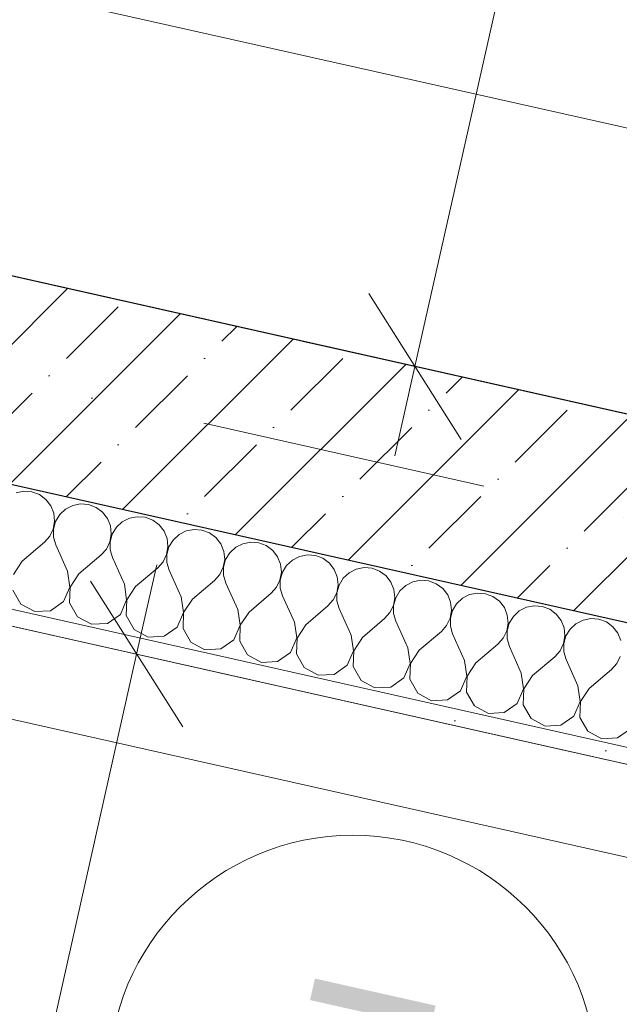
# Model space of a CAD drawing. Header units: millimetres. Extents: x -7213913 to -6930487, y 6129472 to 6353620.
# Tile 255 of 256: x -7182894 to -7182157, y 6181722 to 6182933. Entities that reach past the tile are written whole.
import ezdxf
from ezdxf.enums import TextEntityAlignment as Align

# ---------------------------------------------------------------- set-up
doc = ezdxf.new("R2010")
doc.units = ezdxf.units.MM
doc.header["$MEASUREMENT"] = 0
doc.linetypes.add('Штрихпунктирная', pattern=[670.277762, 352.777767, -176.388884, 0, -141.111112])
for name, color, linetype in [('S - квартира_помещение.АР', 7, 'Continuous'), ('S - МОП.АР', 7, 'Continuous'), ('АР-Отметки высот.АР', 7, 'Continuous'), ('АР-Стены_внешние_.АР', 7, 'Continuous'), ('АР-Чертеж-Оси_Осевые размеры.АР', 7, 'Continuous'), ('АР-Чертеж-Размеры.АР', 7, 'Continuous')]:
    doc.layers.add(name, color=color, linetype=linetype)
for name, color, linetype, lineweight in [('S - квартира_помещение.АР_Ном._пера__2', 8, 'Continuous', 15), ('S - МОП.АР_Ном._пера__2', 8, 'Continuous', 15), ('АР-Отметки высот.АР_Ном._пера__120', 7, 'Continuous', 0), ('АР-Стены_внешние_.АР_Ном._пера__1', 7, 'Continuous', 0), ('АР-Чертеж-Оси_Осевые размеры.АР_Ном._пера__120', 7, 'Continuous', 0), ('АР-Чертеж-Размеры.АР_Ном._пера__1', 7, 'Continuous', 0), ('Паспорта Зон Archicad_Ном._пера__1', 7, 'Continuous', 0)]:
    doc.layers.add(name, color=color, linetype=linetype, lineweight=lineweight)
doc.styles.add('РЎР“Р•РќР•Р\xa0Р\x98Р\xa0_РЎРўР\x98Р›Р¬_1', font='txt')
doc.styles.add('РЎР“Р•РќР•Р\xa0Р\x98Р\xa0_РЎРўР\x98Р›Р¬_2', font='calibri.ttf')
doc.styles.add('РЎР“Р•РќР•Р\xa0Р\x98Р\xa0_РЎРўР\x98Р›Р¬_3', font='GOST_Common.ttf')
doc.styles.add('РЎР“Р•РќР•Р\xa0Р\x98Р\xa0_РЎРўР\x98Р›Р¬_5', font='GOTHIC.TTF')
doc.dimstyles.new('СГЕНЕРИР_СТИЛЬ__3', dxfattribs={"dimtxt": 129.999995, "dimasz": 142.5, "dimexe": 0.18, "dimexo": 300000, "dimgap": 0, "dimtad": 1, "dimdec": 0, "dimzin": 0, "dimdsep": 46, "dimtxsty": 'РЎР“Р•РќР•Р\xa0Р\x98Р\xa0_РЎРўР\x98Р›Р¬_3', "dimblk": 'ARROWHEAD_6', "dimblk1": 'ARROWHEAD_6', "dimblk2": 'ARROWHEAD_6', "dimcen": 0.09, "dimclrd": 7, "dimclre": 7, "dimclrt": 7, "dimazin": 0, "dimtfac": 1, "dimtdec": 4, "dimtmove": 0, "dimatfit": 3, "dimfxl": 1, "dimtolj": 1, "dimtzin": 0, "dimarcsym": 0})
doc.dimstyles.new('СГЕНЕРИР_СТИЛЬ__4', dxfattribs={"dimtxt": 200, "dimasz": 142.5, "dimexe": 0.18, "dimexo": 0.0625, "dimgap": 0, "dimtad": 1, "dimdec": 0, "dimzin": 0, "dimdsep": 46, "dimtxsty": 'РЎР“Р•РќР•Р\xa0Р\x98Р\xa0_РЎРўР\x98Р›Р¬_3', "dimblk": 'ARROWHEAD_6', "dimblk1": 'ARROWHEAD_6', "dimblk2": 'ARROWHEAD_6', "dimcen": 0.09, "dimse1": 1, "dimse2": 1, "dimclrd": 7, "dimclre": 7, "dimclrt": 7, "dimazin": 0, "dimtfac": 1, "dimtdec": 4, "dimtmove": 2, "dimatfit": 3, "dimfxl": 1, "dimtolj": 1, "dimtzin": 0, "dimarcsym": 0})
doc.dimstyles.new('СГЕНЕРИР_СТИЛЬ__5', dxfattribs={"dimtxt": 200, "dimasz": 142.5, "dimexe": 0.18, "dimexo": 0.0625, "dimgap": 0, "dimtad": 1, "dimdec": 0, "dimzin": 0, "dimdsep": 46, "dimtxsty": 'РЎР“Р•РќР•Р\xa0Р\x98Р\xa0_РЎРўР\x98Р›Р¬_3', "dimblk": 'ARROWHEAD_6', "dimblk1": 'ARROWHEAD_6', "dimblk2": 'ARROWHEAD_6', "dimcen": 0.09, "dimse1": 1, "dimse2": 1, "dimclrd": 7, "dimclre": 7, "dimclrt": 7, "dimazin": 0, "dimtfac": 1, "dimtdec": 4, "dimtmove": 0, "dimatfit": 3, "dimfxl": 1, "dimtolj": 1, "dimtzin": 0, "dimarcsym": 0})

# ---------------------------------------------------------------- blocks, each defined once
blk = doc.blocks.new('Кухня-столовая_1_22_1', base_point=(-7184516.6, 6185420.6))
at = {"layer": 'S - квартира_помещение.АР_Ном._пера__2', "color": 8, "linetype": 'Continuous', "lineweight": 15, "flags": 128}
blk.add_lwpolyline([(-7187962.1, 6183753.6), (-7183618.6, 6182778), (-7181682.8, 6182343.2), (-7181589.7, 6182322.3), (-7180829.1, 6184357), (-7180662, 6184803.9), (-7180628.9, 6185196.7), (-7184598.7, 6186088.3), (-7184345.6, 6187215), (-7185272.6, 6187423.1), (-7185404, 6186837.7), (-7187179.8, 6187236.6)], close=True, dxfattribs=at)
at = {"layer": 'Паспорта Зон Archicad_Ном._пера__1', "color": 7, "lineweight": 0, "style": 'РЎР“Р•РќР•Р\xa0Р\x98Р\xa0_РЎРўР\x98Р›Р¬_1'}
blk.add_attdef('ROOM_NUMBER', text='', height=250, rotation=347.3417, dxfattribs=at).set_placement((-7184528.8, 6184465.9), align=Align.MIDDLE_CENTER)
at = {"layer": 'Паспорта Зон Archicad_Ном._пера__1', "color": 7, "lineweight": 0, "style": 'РЎР“Р•РќР•Р\xa0Р\x98Р\xa0_РЎРўР\x98Р›Р¬_2'}
blk.add_attdef('ROOM_AREA', text='', height=200, rotation=347.3417, dxfattribs=at).set_placement((-7183694.1, 6181651.6), align=Align.MIDDLE_RIGHT)
blk = doc.blocks.new('Техническая лоджия_7_49_1', base_point=(-7182433.9, 6182354.9))
at = {"layer": 'S - МОП.АР_Ном._пера__2', "color": 8, "linetype": 'Continuous', "lineweight": 15, "flags": 128}
blk.add_lwpolyline([(-7183887.9, 6182408), (-7184405.1, 6180105.4), (-7183009.8, 6179792), (-7182162.2, 6179601.7), (-7182022.6, 6181163.1), (-7181737.8, 6181925.1), (-7182229.2, 6182035.5)], close=True, dxfattribs=at)
at = {"layer": 'Паспорта Зон Archicad_Ном._пера__1', "color": 7, "linetype": 'Continuous', "lineweight": 0}
blk.add_circle((-7182485, 6181629.8), 300, dxfattribs=at)
at = {"layer": 'Паспорта Зон Archicad_Ном._пера__1', "color": 7, "lineweight": 0, "style": 'РЎР“Р•РќР•Р\xa0Р\x98Р\xa0_РЎРўР\x98Р›Р¬_1'}
blk.add_attdef('ROOM_NUMBER', text='', height=250, rotation=347.3417, dxfattribs=at).set_placement((-7182485, 6181615.1), align=Align.MIDDLE_CENTER)
at = {"layer": 'Паспорта Зон Archicad_Ном._пера__1', "color": 7, "lineweight": 0, "style": 'РЎР“Р•РќР•Р\xa0Р\x98Р\xa0_РЎРўР\x98Р›Р¬_2'}
blk.add_attdef('ROOM_AREA', text='', height=200, rotation=347.3417, dxfattribs=at).set_placement((-7182295.7, 6181115.8), align=Align.MIDDLE_RIGHT)
blk = doc.blocks.new('*X413', base_point=(-6566190.3, 6562677.8))
at = {"layer": 'АР-Стены_внешние_.АР_Ном._пера__1', "color": 7, "linetype": 'Continuous', "lineweight": 0}
for p, q in [((-7182889.3, 6182352.9), (-7182898.9, 6182351)), ((-7182879.4, 6182352.1), (-7182889.3, 6182352.9)), ((-7182870.2, 6182348.7), (-7182879.4, 6182352.1)), ((-7182862.3, 6182342.8), (-7182870.2, 6182348.7)), ((-7182856.3, 6182335), (-7182862.3, 6182342.8)), ((-7182829.2, 6182335.4), (-7182838, 6182330.9)), ((-7182819.6, 6182337.3), (-7182829.2, 6182335.4)), ((-7182809.8, 6182336.5), (-7182819.6, 6182337.3)), ((-7182800.5, 6182333), (-7182809.8, 6182336.5)), ((-7182852.6, 6182325.9), (-7182856.3, 6182335)), ((-7182851.6, 6182316.1), (-7182852.6, 6182325.9)), ((-7182845.2, 6182324.2), (-7182850.4, 6182315.8)), ((-7182838, 6182330.9), (-7182845.2, 6182324.2)), ((-7182792.6, 6182327.2), (-7182800.5, 6182333)), ((-7182786.6, 6182319.4), (-7182792.6, 6182327.2)), ((-7182853.3, 6182306.4), (-7182851.6, 6182316.1)), ((-7182850.4, 6182315.8), (-7182853, 6182306.3)), ((-7182782.9, 6182310.2), (-7182786.6, 6182319.4)), ((-7182768.3, 6182315.3), (-7182775.6, 6182308.6)), ((-7182759.6, 6182319.7), (-7182768.3, 6182315.3)), ((-7182749.9, 6182321.6), (-7182759.6, 6182319.7)), ((-7182740.1, 6182320.8), (-7182749.9, 6182321.6)), ((-7182730.8, 6182317.4), (-7182740.1, 6182320.8)), ((-7182722.9, 6182311.5), (-7182730.8, 6182317.4)), ((-7182716.9, 6182303.7), (-7182722.9, 6182311.5)), ((-7182857.6, 6182297.5), (-7182853.3, 6182306.4)), ((-7182853, 6182306.3), (-7182852.9, 6182296.4)), ((-7182783.6, 6182290.7), (-7182781.9, 6182300.4)), ((-7182780.7, 6182300.1), (-7182783.3, 6182290.6)), ((-7182781.9, 6182300.4), (-7182782.9, 6182310.2)), ((-7182775.6, 6182308.6), (-7182780.7, 6182300.1)), ((-7182713.2, 6182294.6), (-7182716.9, 6182303.7)), ((-7182698.6, 6182299.6), (-7182705.9, 6182292.9)), ((-7182689.9, 6182304.1), (-7182698.6, 6182299.6)), ((-7182680.2, 6182306), (-7182689.9, 6182304.1)), ((-7182670.4, 6182305.2), (-7182680.2, 6182306)), ((-7182661.1, 6182301.7), (-7182670.4, 6182305.2)), ((-7182653.2, 6182295.8), (-7182661.1, 6182301.7)), ((-7182891.3, 6182266.9), (-7182864.1, 6182290.1)), ((-7182864.1, 6182290.1), (-7182857.6, 6182297.5)), ((-7182852.9, 6182296.4), (-7182850.2, 6182287)), ((-7182835.5, 6182254.4), (-7182850.2, 6182287)), ((-7182787.9, 6182281.8), (-7182783.6, 6182290.7)), ((-7182783.3, 6182290.6), (-7182783.2, 6182280.8)), ((-7182712.2, 6182284.8), (-7182713.2, 6182294.6)), ((-7182705.9, 6182292.9), (-7182711, 6182284.5)), ((-7182647.2, 6182288.1), (-7182653.2, 6182295.8)), ((-7182643.5, 6182278.9), (-7182647.2, 6182288.1)), ((-7182620.2, 6182288.4), (-7182628.9, 6182284)), ((-7182610.5, 6182290.3), (-7182620.2, 6182288.4)), ((-7182600.7, 6182289.5), (-7182610.5, 6182290.3)), ((-7182591.5, 6182286), (-7182600.7, 6182289.5)), ((-7182794.4, 6182274.5), (-7182787.9, 6182281.8)), ((-7182783.2, 6182280.8), (-7182780.5, 6182271.3)), ((-7182718.2, 6182266.2), (-7182713.9, 6182275)), ((-7182713.9, 6182275), (-7182712.2, 6182284.8)), ((-7182711, 6182284.5), (-7182713.6, 6182275)), ((-7182713.6, 6182275), (-7182713.5, 6182265.1)), ((-7182642.5, 6182269.1), (-7182643.5, 6182278.9)), ((-7182636.2, 6182277.3), (-7182641.3, 6182268.8)), ((-7182628.9, 6182284), (-7182636.2, 6182277.3)), ((-7182583.5, 6182280.2), (-7182591.5, 6182286)), ((-7182577.5, 6182272.4), (-7182583.5, 6182280.2)), ((-7182891.3, 6182266.9), (-7182902.1, 6182250.7)), ((-7182821.6, 6182251.3), (-7182794.4, 6182274.5)), ((-7182765.8, 6182238.8), (-7182780.5, 6182271.3)), ((-7182724.7, 6182258.8), (-7182718.2, 6182266.2)), ((-7182713.5, 6182265.1), (-7182710.8, 6182255.7)), ((-7182644.2, 6182259.4), (-7182642.5, 6182269.1)), ((-7182641.3, 6182268.8), (-7182643.9, 6182259.3)), ((-7182573.8, 6182263.3), (-7182577.5, 6182272.4)), ((-7182572.8, 6182253.5), (-7182573.8, 6182263.3)), ((-7182559.3, 6182268.3), (-7182566.5, 6182261.6)), ((-7182550.5, 6182272.8), (-7182559.3, 6182268.3)), ((-7182540.8, 6182274.7), (-7182550.5, 6182272.8)), ((-7182531, 6182273.9), (-7182540.8, 6182274.7)), ((-7182521.8, 6182270.4), (-7182531, 6182273.9)), ((-7182513.8, 6182264.5), (-7182521.8, 6182270.4)), ((-7182507.8, 6182256.7), (-7182513.8, 6182264.5)), ((-7182832.7, 6182235.1), (-7182835.5, 6182254.4)), ((-7182821.6, 6182251.3), (-7182832.4, 6182235)), ((-7182751.9, 6182235.6), (-7182724.7, 6182258.8)), ((-7182696.1, 6182223.1), (-7182710.8, 6182255.7)), ((-7182648.5, 6182250.5), (-7182644.2, 6182259.4)), ((-7182643.9, 6182259.3), (-7182643.8, 6182249.5)), ((-7182574.5, 6182243.7), (-7182572.8, 6182253.5)), ((-7182571.6, 6182253.2), (-7182574.2, 6182243.7)), ((-7182566.5, 6182261.6), (-7182571.6, 6182253.2)), ((-7182504.1, 6182247.6), (-7182507.8, 6182256.7)), ((-7182489.6, 6182252.6), (-7182496.8, 6182245.9)), ((-7182480.8, 6182257.1), (-7182489.6, 6182252.6)), ((-7182471.1, 6182259), (-7182480.8, 6182257.1)), ((-7182461.3, 6182258.2), (-7182471.1, 6182259)), ((-7182452.1, 6182254.7), (-7182461.3, 6182258.2)), ((-7182444.1, 6182248.9), (-7182452.1, 6182254.7)), ((-7182763, 6182219.4), (-7182765.8, 6182238.8)), ((-7182682.2, 6182220), (-7182655, 6182243.2)), ((-7182655, 6182243.2), (-7182648.5, 6182250.5)), ((-7182643.8, 6182249.5), (-7182641.1, 6182240)), ((-7182626.4, 6182207.4), (-7182641.1, 6182240)), ((-7182578.8, 6182234.9), (-7182574.5, 6182243.7)), ((-7182574.2, 6182243.7), (-7182574.1, 6182233.8)), ((-7182503.1, 6182237.8), (-7182504.1, 6182247.6)), ((-7182496.8, 6182245.9), (-7182501.9, 6182237.5)), ((-7182438.1, 6182241.1), (-7182444.1, 6182248.9)), ((-7182434.5, 6182231.9), (-7182438.1, 6182241.1)), ((-7182411.1, 6182241.5), (-7182419.9, 6182237)), ((-7182401.4, 6182243.4), (-7182411.1, 6182241.5)), ((-7182391.6, 6182242.6), (-7182401.4, 6182243.4)), ((-7182382.4, 6182239.1), (-7182391.6, 6182242.6)), ((-7182374.4, 6182233.2), (-7182382.4, 6182239.1)), ((-7182902.7, 6182231.2), (-7182893.1, 6182214.2)), ((-7182840.4, 6182217.2), (-7182832.7, 6182235.1)), ((-7182832.4, 6182235), (-7182833.1, 6182215.5)), ((-7182751.9, 6182235.6), (-7182762.7, 6182219.4)), ((-7182612.5, 6182204.3), (-7182585.3, 6182227.5)), ((-7182585.3, 6182227.5), (-7182578.8, 6182234.9)), ((-7182574.1, 6182233.8), (-7182571.4, 6182224.4)), ((-7182509.1, 6182219.2), (-7182504.8, 6182228.1)), ((-7182504.8, 6182228.1), (-7182503.1, 6182237.8)), ((-7182501.9, 6182237.5), (-7182504.5, 6182228)), ((-7182504.5, 6182228), (-7182504.5, 6182218.2)), ((-7182433.4, 6182222.1), (-7182434.5, 6182231.9)), ((-7182427.1, 6182230.3), (-7182432.2, 6182221.9)), ((-7182419.9, 6182237), (-7182427.1, 6182230.3)), ((-7182368.4, 6182225.4), (-7182374.4, 6182233.2)), ((-7182331.7, 6182227.7), (-7182341.4, 6182225.8)), ((-7182321.9, 6182226.9), (-7182331.7, 6182227.7)), ((-7182312.7, 6182223.4), (-7182321.9, 6182226.9)), ((-7182856.4, 6182206), (-7182840.4, 6182217.2)), ((-7182833.1, 6182215.5), (-7182823.4, 6182198.6)), ((-7182770.7, 6182201.5), (-7182763, 6182219.4)), ((-7182762.7, 6182219.4), (-7182763.4, 6182199.9)), ((-7182693.3, 6182203.8), (-7182696.1, 6182223.1)), ((-7182682.2, 6182220), (-7182693, 6182203.7)), ((-7182556.7, 6182191.8), (-7182571.4, 6182224.4)), ((-7182515.6, 6182211.8), (-7182509.1, 6182219.2)), ((-7182504.5, 6182218.2), (-7182501.7, 6182208.7)), ((-7182435.1, 6182212.4), (-7182433.4, 6182222.1)), ((-7182432.2, 6182221.9), (-7182434.8, 6182212.4)), ((-7182364.8, 6182216.3), (-7182368.4, 6182225.4)), ((-7182363.7, 6182206.5), (-7182364.8, 6182216.3)), ((-7182357.4, 6182214.6), (-7182362.5, 6182206.2)), ((-7182350.2, 6182221.3), (-7182357.4, 6182214.6)), ((-7182341.4, 6182225.8), (-7182350.2, 6182221.3)), ((-7182304.8, 6182217.6), (-7182312.7, 6182223.4)), ((-7182298.7, 6182209.8), (-7182304.8, 6182217.6)), ((-7182893.1, 6182214.2), (-7182875.9, 6182204.9)), ((-7182875.9, 6182204.9), (-7182856.4, 6182206)), ((-7182701, 6182185.9), (-7182693.3, 6182203.8)), ((-7182693, 6182203.7), (-7182693.7, 6182184.2)), ((-7182623.6, 6182188.1), (-7182626.4, 6182207.4)), ((-7182612.5, 6182204.3), (-7182623.3, 6182188.1)), ((-7182542.8, 6182188.7), (-7182515.6, 6182211.8)), ((-7182487, 6182176.1), (-7182501.7, 6182208.7)), ((-7182445.9, 6182196.2), (-7182439.4, 6182203.6)), ((-7182439.4, 6182203.6), (-7182435.1, 6182212.4)), ((-7182434.8, 6182212.4), (-7182434.8, 6182202.5)), ((-7182434.8, 6182202.5), (-7182432, 6182193.1)), ((-7182365.4, 6182196.8), (-7182363.7, 6182206.5)), ((-7182362.5, 6182206.2), (-7182365.1, 6182196.7)), ((-7182295.1, 6182200.6), (-7182298.7, 6182209.8)), ((-7182280.5, 6182205.7), (-7182287.7, 6182199)), ((-7182271.7, 6182210.2), (-7182280.5, 6182205.7)), ((-7182262, 6182212.1), (-7182271.7, 6182210.2)), ((-7182252.2, 6182211.3), (-7182262, 6182212.1)), ((-7182243, 6182207.8), (-7182252.2, 6182211.3)), ((-7182235.1, 6182201.9), (-7182243, 6182207.8)), ((-7182823.4, 6182198.6), (-7182806.2, 6182189.3)), ((-7182806.2, 6182189.3), (-7182786.7, 6182190.3)), ((-7182786.7, 6182190.3), (-7182770.7, 6182201.5)), ((-7182763.4, 6182199.9), (-7182753.7, 6182182.9)), ((-7182553.9, 6182172.5), (-7182556.7, 6182191.8)), ((-7182473.1, 6182173), (-7182445.9, 6182196.2)), ((-7182417.4, 6182160.5), (-7182432, 6182193.1)), ((-7182369.7, 6182187.9), (-7182365.4, 6182196.8)), ((-7182365.1, 6182196.7), (-7182365.1, 6182186.9)), ((-7182295.7, 6182181.1), (-7182294, 6182190.8)), ((-7182292.8, 6182190.6), (-7182295.4, 6182181.1)), ((-7182294, 6182190.8), (-7182295.1, 6182200.6)), ((-7182287.7, 6182199), (-7182292.8, 6182190.6)), ((-7182229, 6182194.1), (-7182235.1, 6182201.9)), ((-7182225.4, 6182185), (-7182229, 6182194.1)), ((-7182210.8, 6182190), (-7182218, 6182183.3)), ((-7182202, 6182194.5), (-7182210.8, 6182190)), ((-7182192.3, 6182196.4), (-7182202, 6182194.5)), ((-7182182.5, 6182195.6), (-7182192.3, 6182196.4)), ((-7182173.3, 6182192.1), (-7182182.5, 6182195.6)), ((-7182165.4, 6182186.3), (-7182173.3, 6182192.1)), ((-7182753.7, 6182182.9), (-7182736.5, 6182173.6)), ((-7182717, 6182174.7), (-7182701, 6182185.9)), ((-7182693.7, 6182184.2), (-7182684, 6182167.3)), ((-7182631.3, 6182170.2), (-7182623.6, 6182188.1)), ((-7182623.3, 6182188.1), (-7182624, 6182168.6)), ((-7182542.8, 6182188.7), (-7182553.6, 6182172.4)), ((-7182403.4, 6182157.4), (-7182376.2, 6182180.5)), ((-7182376.2, 6182180.5), (-7182369.7, 6182187.9)), ((-7182365.1, 6182186.9), (-7182362.3, 6182177.4)), ((-7182300, 6182172.3), (-7182295.7, 6182181.1)), ((-7182295.4, 6182181.1), (-7182295.4, 6182171.2)), ((-7182224.3, 6182175.2), (-7182225.4, 6182185)), ((-7182218, 6182183.3), (-7182223.1, 6182174.9)), ((-7182159.3, 6182178.5), (-7182165.4, 6182186.3)), ((-7182155.7, 6182169.3), (-7182159.3, 6182178.5)), ((-7182736.5, 6182173.6), (-7182717, 6182174.7)), ((-7182684, 6182167.3), (-7182666.8, 6182158)), ((-7182647.3, 6182159), (-7182631.3, 6182170.2)), ((-7182624, 6182168.6), (-7182614.3, 6182151.6)), ((-7182561.6, 6182154.6), (-7182553.9, 6182172.5)), ((-7182553.6, 6182172.4), (-7182554.3, 6182152.9)), ((-7182484.2, 6182156.8), (-7182487, 6182176.1)), ((-7182473.1, 6182173), (-7182483.9, 6182156.8)), ((-7182347.7, 6182144.8), (-7182362.3, 6182177.4)), ((-7182306.6, 6182164.9), (-7182300, 6182172.3)), ((-7182295.4, 6182171.2), (-7182292.6, 6182161.8)), ((-7182226, 6182165.5), (-7182224.3, 6182175.2)), ((-7182223.1, 6182174.9), (-7182225.8, 6182165.4)), ((-7182666.8, 6182158), (-7182647.3, 6182159)), ((-7182577.6, 6182143.4), (-7182561.6, 6182154.6)), ((-7182491.9, 6182138.9), (-7182484.2, 6182156.8)), ((-7182483.9, 6182156.8), (-7182484.6, 6182137.3)), ((-7182414.5, 6182141.2), (-7182417.4, 6182160.5)), ((-7182403.4, 6182157.4), (-7182414.2, 6182141.1)), ((-7182333.7, 6182141.7), (-7182306.6, 6182164.9)), ((-7182278, 6182129.2), (-7182292.6, 6182161.8)), ((-7182236.9, 6182149.2), (-7182230.3, 6182156.6)), ((-7182230.3, 6182156.6), (-7182226, 6182165.5)), ((-7182225.8, 6182165.4), (-7182225.7, 6182155.6)), ((-7182225.7, 6182155.6), (-7182222.9, 6182146.1)), ((-7182614.3, 6182151.6), (-7182597.1, 6182142.3)), ((-7182597.1, 6182142.3), (-7182577.6, 6182143.4)), ((-7182554.3, 6182152.9), (-7182544.6, 6182136)), ((-7182344.8, 6182125.5), (-7182347.7, 6182144.8)), ((-7182333.7, 6182141.7), (-7182344.5, 6182125.5)), ((-7182264, 6182126.1), (-7182236.9, 6182149.2)), ((-7182208.3, 6182113.5), (-7182222.9, 6182146.1)), ((-7182160.6, 6182141), (-7182156.3, 6182149.8)), ((-7182544.6, 6182136), (-7182527.4, 6182126.7)), ((-7182508, 6182127.7), (-7182491.9, 6182138.9)), ((-7182484.6, 6182137.3), (-7182474.9, 6182120.3)), ((-7182422.3, 6182123.3), (-7182414.5, 6182141.2)), ((-7182414.2, 6182141.1), (-7182414.9, 6182121.6)), ((-7182194.3, 6182110.4), (-7182167.2, 6182133.6)), ((-7182167.2, 6182133.6), (-7182160.6, 6182141)), ((-7182527.4, 6182126.7), (-7182508, 6182127.7)), ((-7182474.9, 6182120.3), (-7182457.8, 6182111)), ((-7182438.3, 6182112.1), (-7182422.3, 6182123.3)), ((-7182414.9, 6182121.6), (-7182405.2, 6182104.7)), ((-7182352.6, 6182107.6), (-7182344.8, 6182125.5)), ((-7182344.5, 6182125.5), (-7182345.2, 6182106)), ((-7182275.1, 6182109.9), (-7182278, 6182129.2)), ((-7182264, 6182126.1), (-7182274.9, 6182109.8)), ((-7182457.8, 6182111), (-7182438.3, 6182112.1)), ((-7182368.6, 6182096.4), (-7182352.6, 6182107.6)), ((-7182345.2, 6182106), (-7182335.5, 6182089)), ((-7182282.9, 6182092), (-7182275.1, 6182109.9)), ((-7182274.9, 6182109.8), (-7182275.5, 6182090.3)), ((-7182205.4, 6182094.2), (-7182208.3, 6182113.5)), ((-7182194.3, 6182110.4), (-7182205.2, 6182094.2)), ((-7182405.2, 6182104.7), (-7182388.1, 6182095.3)), ((-7182388.1, 6182095.3), (-7182368.6, 6182096.4)), ((-7182213.2, 6182076.3), (-7182205.4, 6182094.2)), ((-7182205.2, 6182094.2), (-7182205.8, 6182074.6)), ((-7182335.5, 6182089), (-7182318.4, 6182079.7)), ((-7182298.9, 6182080.8), (-7182282.9, 6182092)), ((-7182275.5, 6182090.3), (-7182265.8, 6182073.4)), ((-7182318.4, 6182079.7), (-7182298.9, 6182080.8)), ((-7182265.8, 6182073.4), (-7182248.7, 6182064)), ((-7182229.2, 6182065.1), (-7182213.2, 6182076.3)), ((-7182205.8, 6182074.6), (-7182196.1, 6182057.7)), ((-7182248.7, 6182064), (-7182229.2, 6182065.1)), ((-7182196.1, 6182057.7), (-7182179, 6182048.4)), ((-7182159.5, 6182049.5), (-7182143.5, 6182060.6)), ((-7182179, 6182048.4), (-7182159.5, 6182049.5))]:
    blk.add_line(p, q, dxfattribs=at)
blk = doc.blocks.new('Стена_122_1', base_point=(-7184111.1, 6182760.5))
at = {"layer": 'АР-Стены_внешние_.АР', "linetype": 'Continuous', "lineweight": 0, "true_color": 0x000000}
h = blk.add_hatch(dxfattribs=at)
h.set_pattern_fill('ЖЕЛЕЗОБЕТОН__PROJECT__0001', color=18, style=0, pattern_type=2)
h.set_pattern_definition([(45, (-6566190.34, 6562677.8), (-84.852814, 84.852814), []), (45, (-6566232.77, 6562720.22), (-84.852814, 84.852814), [90, -30, 0, -30])])
h.paths.add_polyline_path([(-7184016.5, 6182611.2), (-7181700.8, 6182091.1), (-7181646.1, 6182335), (-7183961.8, 6182855.1)])
h = blk.add_hatch(dxfattribs=at)
h.set_pattern_fill('ШТУКАТУРКА__ГИПС_01_0001', color=18, style=0, pattern_type=2)
h.set_pattern_definition([(45, (-6566190.34, 6563027.8), (-111.369318, 111.369318), [0, -105, 0, -157.5]), (110, (-6565840.34, 6563027.8), (148.001588, 53.868173), [0, -77, 0, -133])])
h.paths.add_polyline_path([(-7183887.9, 6182408), (-7181738.1, 6181925.2), (-7181733.7, 6181944.7), (-7183883.5, 6182427.6)])
at = {"layer": 'АР-Стены_внешние_.АР_Ном._пера__1', "color": 7, "linetype": 'Continuous', "lineweight": 30}
blk.add_line((-7184016.5, 6182611.2), (-7181700.8, 6182091.1), dxfattribs=at)
at = {"layer": 'АР-Стены_внешние_.АР_Ном._пера__1', "color": 7, "linetype": 'Continuous', "lineweight": 0}
blk.add_line((-7183903.1, 6182431.9), (-7181733.7, 6181944.7), dxfattribs=at)
at = {"layer": 'АР-Стены_внешние_.АР_Ном._пера__1', "color": 7, "linetype": 'Continuous', "lineweight": 30, "flags": 128}
blk.add_lwpolyline([(-7181646.1, 6182335), (-7184205.7, 6182909.9)], dxfattribs=at)
at = {"layer": 'АР-Стены_внешние_.АР_Ном._пера__1', "color": 7, "linetype": 'Continuous', "lineweight": 0, "flags": 128}
blk.add_lwpolyline([(-7183887.9, 6182408), (-7181738.1, 6181925.2)], dxfattribs=at)
at = {"layer": 'АР-Стены_внешние_.АР', "color": 7, "lineweight": 0}
blk.add_blockref('*X413', (-6566190.3, 6562677.8), dxfattribs=at)
blk = doc.blocks.new('Линия_5_1', base_point=(-7180480.8, 6181528.3))
at = {"layer": 'АР-Отметки высот.АР_Ном._пера__120', "color": 7, "linetype": 'Continuous', "lineweight": 0}
blk.add_line((-7180480.8, 6181528.3), (-7184573.1, 6182447.4), dxfattribs=at)
blk = doc.blocks.new('*D925', base_point=(-6566190.3, 6562677.8))
at = {"layer": 'АР-Чертеж-Размеры.АР_Ном._пера__1', "color": 7, "linetype": 'Continuous', "lineweight": 0, "transparency": 16777216}
for p, q in [((-7181747.9, 6185448), (-7181723.3, 6185557.8)), ((-7181691.2, 6185358.4), (-7181804.7, 6185537.7)), ((-7181610.7, 6185417.2), (-7181885.2, 6185478.9)), ((-7182408.7, 6182506.3), (-7181747.9, 6185448)), ((-7182465.4, 6182595.9), (-7182351.9, 6182416.7)), ((-7182271.4, 6182475.5), (-7182545.9, 6182537.1)), ((-7182433.3, 6182396.5), (-7182408.7, 6182506.3))]:
    blk.add_line(p, q, dxfattribs=at)
at = {"layer": 'АР-Чертеж-Размеры.АР_Ном._пера__1', "color": 7, "lineweight": 0, "transparency": 16777216, "insert": (-7182132.9, 6184126.6), "char_height": 200, "attachment_point": 7, "rotation": 77.3417, "style": 'РЎР“Р•РќР•Р\xa0Р\x98Р\xa0_РЎРўР\x98Р›Р¬_3'}
blk.add_mtext('\\A1;{\\pql;\\fGOST Common|b0|i0|c204|p0;\\W1.000000;3\xa0015}', dxfattribs=at)
blk = doc.blocks.new('ARROWHEAD_6')
at = {"color": 0, "linetype": 'Continuous', "lineweight": 0}
for p, q in [((-0.5, -0.5), (0.5, 0.5)), ((0, 0), (-1, 0))]:
    blk.add_line(p, q, dxfattribs=at)
blk = doc.blocks.new('*D996', base_point=(-6566190.3, 6562677.8))
at = {"layer": 'АР-Чертеж-Размеры.АР_Ном._пера__1', "color": 7, "linetype": 'Continuous', "lineweight": 0, "transparency": 16777216}
for p, q in [((-7182750.7, 6182152.6), (-7182726, 6182262.4)), ((-7182694, 6182063), (-7182807.4, 6182242.2)), ((-7182613.5, 6182121.8), (-7182887.9, 6182183.4)), ((-7183267.9, 6179850), (-7182750.7, 6182152.6)), ((-7183324.6, 6179939.6), (-7183211.1, 6179760.4)), ((-7183130.7, 6179819.2), (-7183405.1, 6179880.8)), ((-7183292.5, 6179740.2), (-7183267.9, 6179850))]:
    blk.add_line(p, q, dxfattribs=at)
at = {"layer": 'АР-Чертеж-Размеры.АР_Ном._пера__1', "color": 7, "lineweight": 0, "transparency": 16777216, "insert": (-7183079.9, 6180805.4), "char_height": 130, "attachment_point": 7, "rotation": 77.3417, "style": 'РЎР“Р•РќР•Р\xa0Р\x98Р\xa0_РЎРўР\x98Р›Р¬_3'}
blk.add_mtext('\\A1;{\\pql;\\fGOST Common|b0|i0|c204|p0;\\W1.000000;2\xa0360}', dxfattribs=at)
blk = doc.blocks.new('*D1143', base_point=(-6566190.3, 6562677.8))
at = {"layer": 'АР-Чертеж-Размеры.АР_Ном._пера__1', "color": 7, "linetype": 'Continuous', "lineweight": 0, "transparency": 16777216}
for p, q in [((-7187886.9, 6184088.3), (-7186111.2, 6183689.5)), ((-7186142, 6183552.3), (-7186080.3, 6183826.7)), ((-7186021.5, 6183746.2), (-7186200.8, 6183632.7)), ((-7186111.2, 6183689.5), (-7181514.5, 6182657.1)), ((-7181545.3, 6182519.9), (-7181483.7, 6182794.3)), ((-7181604.1, 6182600.3), (-7181424.9, 6182713.8)), ((-7181514.5, 6182657.1), (-7181404.7, 6182632.4))]:
    blk.add_line(p, q, dxfattribs=at)
at = {"layer": 'АР-Чертеж-Размеры.АР_Ном._пера__1', "color": 7, "lineweight": 0, "transparency": 16777216, "insert": (-7184084.7, 6183275.3), "char_height": 200, "attachment_point": 7, "rotation": 347.3417, "style": 'РЎР“Р•РќР•Р\xa0Р\x98Р\xa0_РЎРўР\x98Р›Р¬_3'}
blk.add_mtext('\\A1;{\\pql;\\fGOST Common|b0|i0|c204|p0;\\W1.000000;4\xa0711}', dxfattribs=at)
blk = doc.blocks.new('*D1185', base_point=(-6566190.3, 6562677.8))
at = {"layer": 'АР-Чертеж-Размеры.АР_Ном._пера__1', "color": 7, "linetype": 'Continuous', "lineweight": 0, "transparency": 16777216}
for p, q in [((-7184233.5, 6180869.3), (-7184295.2, 6180594.9)), ((-7184174.7, 6180788.8), (-7184353.9, 6180675.3)), ((-7184264.3, 6180732.1), (-7184374.1, 6180756.7)), ((-7182223.3, 6180273.7), (-7184264.3, 6180732.1)), ((-7182192.5, 6180410.9), (-7182254.1, 6180136.5)), ((-7182312.9, 6180216.9), (-7182133.7, 6180330.4)), ((-7182113.6, 6180249), (-7182223.3, 6180273.7))]:
    blk.add_line(p, q, dxfattribs=at)
at = {"layer": 'АР-Чертеж-Размеры.АР_Ном._пера__1', "color": 7, "lineweight": 0, "transparency": 16777216, "insert": (-7183439.8, 6180573.5), "char_height": 130, "attachment_point": 7, "rotation": 347.3417, "style": 'РЎР“Р•РќР•Р\xa0Р\x98Р\xa0_РЎРўР\x98Р›Р¬_3'}
blk.add_mtext('\\A1;{\\pql;\\fGOST Common|b0|i0|c204|p0;\\W1.000000;2\xa0092}', dxfattribs=at)
blk = doc.blocks.new('Стандартный Маркер Сетки[185]_1', base_point=(-7207190.9, 6187944.1))
at = {"layer": 'АР-Чертеж-Оси_Осевые размеры.АР_Ном._пера__120', "color": 7, "linetype": 'Штрихпунктирная', "lineweight": 0}
blk.add_line((-7206215.2, 6187725), (-7182117.1, 6182312.7), dxfattribs=at)
at = {"layer": 'АР-Чертеж-Оси_Осевые размеры.АР_Ном._пера__120', "color": 7, "lineweight": 0, "style": 'РЎР“Р•РќР•Р\xa0Р\x98Р\xa0_РЎРўР\x98Р›Р¬_5'}
blk.add_attdef('AC_MarkerText_1', text='', height=350, rotation=347.3417, dxfattribs=at).set_placement((-7207608.8, 6188234.8), align=Align.TOP_CENTER)
blk = doc.blocks.new('Стандартный Маркер Сетки[210]_1', base_point=(-7207190.9, 6187944.1))
at = {"layer": 'АР-Чертеж-Оси_Осевые размеры.АР_Ном._пера__120', "color": 7, "linetype": 'Штрихпунктирная', "lineweight": 0}
blk.add_line((-7206215.2, 6187725), (-7182117.1, 6182312.7), dxfattribs=at)
at = {"layer": 'АР-Чертеж-Оси_Осевые размеры.АР_Ном._пера__120', "color": 7, "lineweight": 0, "style": 'РЎР“Р•РќР•Р\xa0Р\x98Р\xa0_РЎРўР\x98Р›Р¬_5'}
blk.add_attdef('AC_MarkerText_1', text='', height=350, rotation=347.3417, dxfattribs=at).set_placement((-7207608.8, 6188234.8), align=Align.TOP_CENTER)

msp = doc.modelspace()

# ---------------------------------------------------------------- linework, layer by layer
at = {"layer": 'S - квартира_помещение.АР', "color": 254, "linetype": 'Continuous', "lineweight": 0, "true_color": 0xd8d8d8, "flags": 128}
msp.add_lwpolyline([(-7187962.1, 6183753.6), (-7183618.6, 6182778), (-7181682.8, 6182343.2), (-7181589.7, 6182322.3), (-7180829.1, 6184357), (-7180662, 6184803.9), (-7180628.9, 6185196.7), (-7184598.7, 6186088.3), (-7184345.6, 6187215), (-7185272.6, 6187423.1), (-7185404, 6186837.7), (-7187179.8, 6187236.6)], close=True, dxfattribs=at)
at = {"layer": 'S - МОП.АР', "color": 254, "linetype": 'Continuous', "lineweight": 0, "true_color": 0xdadada, "flags": 128}
msp.add_lwpolyline([(-7183887.9, 6182408), (-7184405.1, 6180105.4), (-7183009.8, 6179792), (-7182162.2, 6179601.7), (-7182022.6, 6181163.1), (-7181737.8, 6181925.1), (-7182229.2, 6182035.5)], close=True, dxfattribs=at)

# ---------------------------------------------------------------- block references
at = {"layer": 'S - квартира_помещение.АР', "color": 7, "linetype": 'Continuous', "lineweight": 0}
msp.add_blockref('Кухня-столовая_1_22_1', (-7184516.6, 6185420.6), dxfattribs=at)
at = {"layer": 'S - МОП.АР', "color": 7, "linetype": 'Continuous', "lineweight": 0}
ref = msp.add_blockref('Техническая лоджия_7_49_1', (-7182433.9, 6182354.9), dxfattribs=at)
ref.add_attrib('ROOM_NUMBER', '7', dxfattribs={"layer": 'Паспорта Зон Archicad_Ном._пера__1', "color": 7, "lineweight": 0, "height": 250, "rotation": 347.3417, "style": 'РЎР“Р•РќР•Р\xa0Р\x98Р\xa0_РЎРўР\x98Р›Р¬_1'}).set_placement((-7182485, 6181615.1), align=Align.MIDDLE_CENTER)
at = {"layer": 'АР-Отметки высот.АР', "color": 7, "linetype": 'Continuous', "lineweight": 0}
msp.add_blockref('Линия_5_1', (-7180480.8, 6181528.3), dxfattribs=at)
at = {"layer": 'АР-Стены_внешние_.АР', "color": 7, "lineweight": 0}
msp.add_blockref('Стена_122_1', (-7184111.1, 6182760.5), dxfattribs=at)
at = {"layer": 'АР-Чертеж-Оси_Осевые размеры.АР', "color": 8, "linetype": 'Continuous', "lineweight": 15}
for name in ['Стандартный Маркер Сетки[185]_1', 'Стандартный Маркер Сетки[210]_1']:
    msp.add_blockref(name, (-7207190.9, 6187944.1), dxfattribs=at)

# ---------------------------------------------------------------- dimensions: what is measured, and where the dimension line sits
at = {"layer": 'АР-Чертеж-Размеры.АР', "color": 7, "linetype": 'Continuous', "lineweight": 0}
for base, p1, p2, angle, dimstyle, picture, middle, turn in [((-7181747.9, 6185448), (-7182925.9, 6182622.4), (-7182614.1, 6185642.6), 77.3417, 'СГЕНЕРИР_СТИЛЬ__4', '*D925', (-7182155.3, 6184483.2), 77.3417), ((-7181514.5, 6182657.1), (-7186186.3, 6183354.7), (-7181589.7, 6182322.3), 347.3417, 'СГЕНЕРИР_СТИЛЬ__5', '*D1143', (-7183728, 6183297.7), 347.3417), ((-7184264.3, 6180732.1), (-7182024.5, 6181159), (-7183887.9, 6182408), 167.3417, 'СГЕНЕРИР_СТИЛЬ__3', '*D1185', (-7183207.9, 6180588.1), 347.3417), ((-7182750.7, 6182152.6), (-7183707.5, 6179948.7), (-7182813, 6182166.6), 77.3417, 'СГЕНЕРИР_СТИЛЬ__3', '*D996', (-7183094.5, 6181037.2), 77.3417)]:
    dim = msp.add_linear_dim(base=base, p1=p1, p2=p2, angle=angle, dimstyle=dimstyle, dxfattribs=at)
    dim.commit()
    dim.dimension.update_dxf_attribs({"geometry": picture, "text_midpoint": middle, "dimtype": 160, "text_rotation": turn})

doc.saveas('drawing.dxf')
